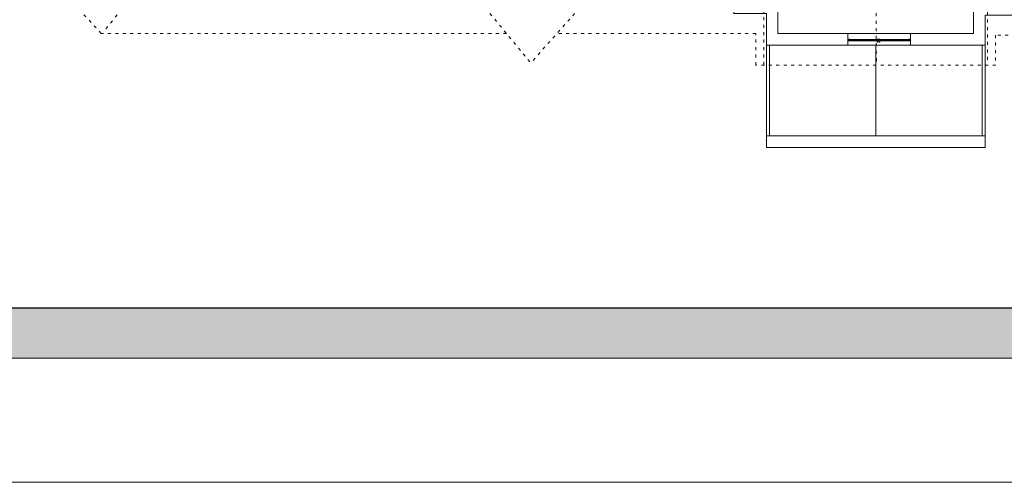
# Model space of a CAD drawing. Header units: millimetres. Extents: x -221 to 149158, y -114258 to 0.
# Tile 125 of 219: x 110172 to 114131, y -68005 to -66144. Entities that reach past the tile are written whole.
import ezdxf

# ---------------------------------------------------------------- set-up
doc = ezdxf.new("R2010")
doc.units = ezdxf.units.MM
doc.linetypes.add('ACAD_ISO03W100', pattern=[30, 12, -18])
doc.layers.get('0').update_dxf_attribs({"lineweight": 0})
for name, color, linetype, lineweight in [('A-opisram.ART', 250, 'Continuous', 0), ('stolarka_arch', 250, 'Continuous', 5), ('ściana pro..KF', 222, 'Continuous', 30), ('ściany ist..KF', 61, 'Continuous', 5)]:
    doc.layers.add(name, color=color, linetype=linetype, lineweight=lineweight)
doc.layers.add('A-pomocram.ART', color=254, linetype='Continuous', lineweight=0, plot=False)
doc.layers.add('A-wymram.ART', color=10, linetype='Continuous', lineweight=5, plot=False)
doc.layers.add('A-przekrycieram.ART', color=7, linetype='Continuous', lineweight=0, true_color=0xffffff)
doc.styles.add('ARCH', font='segoeuil.ttf')
doc.dimstyles.new('RAMKA', dxfattribs={"dimscale": 20, "dimtxt": 4, "dimasz": 3, "dimexe": 5, "dimexo": 3, "dimgap": 1, "dimtad": 1, "dimdec": 1, "dimlfac": 0.01, "dimtxsty": 'ARCH', "dimblk": 'ARCHTICK', "dimcen": 0, "dimclrd": 256, "dimclre": 256, "dimclrt": 256, "dimadec": 0, "dimazin": 0, "dimtfac": 1, "dimtdec": 1, "dimtofl": 0, "dimtmove": 1, "dimatfit": 3, "dimfxl": 10, "dimfxlon": 1, "dimlwd": 0, "dimlwe": 0, "dimarcsym": 0})

# ---------------------------------------------------------------- blocks, each defined once
blk = doc.blocks.new('_ArchTick')
at = {"color": 0, "linetype": 'ByBlock', "const_width": 0.15}
blk.add_lwpolyline([(-0.5, -0.5), (0.5, 0.5)], dxfattribs=at)
blk = doc.blocks.new('*D1638')
at = {"layer": 'A-wymram.ART', "linetype": 'Continuous', "lineweight": 0, "transparency": 16777216}
for p, q in [((0, -60), (0, -350)), ((5940, -60), (5940, -350)), ((5940, -250), (0, -250))]:
    blk.add_line(p, q, dxfattribs=at)
at = {"layer": 'Defpoints', "color": 0, "lineweight": 40, "transparency": 16777216}
for p in [(0, 0), (5940, 0), (0, -250)]:
    blk.add_point(p, dxfattribs=at)
at = {"layer": 'A-wymram.ART', "lineweight": 0, "transparency": 16777216, "xscale": 60, "yscale": 60, "zscale": 60, "rotation": 180}
blk.add_blockref('_ArchTick', (0, -250), dxfattribs=at)
at = {"layer": 'A-wymram.ART', "lineweight": 0, "transparency": 16777216, "xscale": 60, "yscale": 60, "zscale": 60}
blk.add_blockref('_ArchTick', (5940, -250), dxfattribs=at)
at = {"layer": 'A-wymram.ART', "transparency": 16777216, "insert": (2970, -182.4), "char_height": 80, "attachment_point": 5, "style": 'ARCH'}
blk.add_mtext('59,4', dxfattribs=at)
blk = doc.blocks.new('*U640')
at = {"layer": 'stolarka_arch', "lineweight": 0}
blk.add_lwpolyline([(0, 0), (251, 0), (251, -46.8), (0, -46.8)], close=True, dxfattribs=at)
at = {"layer": 'stolarka_arch'}
for points in [[(0, -22), (6, -22), (6, -23), (3, -23), (3, -28), (0, -28)], [(3, -23), (8, -23), (8, -29), (2, -29), (2, -28), (3, -28)], [(8, -26), (121.3, -26), (121.3, -23), (8, -23)], [(8, -26), (121.3, -26), (121.3, -29), (8, -29)], [(126.3, -23), (121.3, -23), (121.3, -29), (127.3, -29), (127.3, -28), (126.3, -28)], [(126.3, -30), (122.3, -30), (122.3, -29), (126.3, -29)], [(123.3, -22), (133.3, -22), (133.3, -23), (130.3, -23), (130.3, -28), (126.3, -28), (126.3, -23), (123.3, -23)], [(125.3, -35), (123.3, -35), (123.3, -30), (125.3, -30)], [(130.3, -23), (135.3, -23), (135.3, -29), (129.3, -29), (129.3, -28), (130.3, -28)], [(134.3, -30), (130.3, -30), (130.3, -29), (134.3, -29)], [(133.3, -35), (131.3, -35), (131.3, -30), (133.3, -30)], [(243, -26), (135.3, -26), (135.3, -23), (243, -23)], [(243, -26), (135.3, -26), (135.3, -29), (243, -29)], [(248, -23), (243, -23), (243, -29), (249, -29), (249, -28), (248, -28)], [(251, -22), (245, -22), (245, -23), (248, -23), (248, -28), (251, -28)]]:
    blk.add_lwpolyline(points, close=True, dxfattribs=at)
blk = doc.blocks.new('*U1674')
at = {"layer": 'A-przekrycieram.ART'}
h = blk.add_hatch(color=256, dxfattribs=at)
h.dxf.hatch_style = 1
h.paths.add_polyline_path([(0, 4200), (5940, 4200), (5940, 0), (0, 0)])
h.paths.add_polyline_path([(200, 4100), (5840, 4100), (5840, 100), (200, 100)], flags=16)
at = {"layer": 'A-opisram.ART', "lineweight": 30}
blk.add_lwpolyline([(200, 4100), (5840, 4100), (5840, 100), (200, 100)], close=True, dxfattribs=at)
at = {"layer": 'A-pomocram.ART'}
blk.add_lwpolyline([(0, 4200), (5940, 4200), (5940, 0), (0, 0)], close=True, dxfattribs=at)
at = {"layer": 'A-wymram.ART'}
dim = blk.add_linear_dim(base=(0, -250), p1=(5940, 0), p2=(0, 0), dimstyle='RAMKA', dxfattribs=at)
dim.commit()
dim.dimension.update_dxf_attribs({"geometry": '*D1638', "text_midpoint": (2970, -182.41)})

msp = doc.modelspace()

# ---------------------------------------------------------------- linework, layer by layer
at = {"linetype": 'ACAD_ISO03W100'}
for p, q in [((110519.3, -66181.29), (111279.9, -65213.27)), ((113614.05, -65548.29), (113616.7, -66324.48)), ((112063.18, -66119.05), (112227.18, -66318.09)), ((112403.65, -66119.05), (112227.18, -66318.09))]:
    msp.add_line(p, q, dxfattribs=at)
for points in [[(112129.04, -66198.99), (110500.05, -66199.05), (110267.63, -65948.78), (110267.63, -65414.99), (110347.63, -65414.99), (110347.63, -64997.99), (110267.63, -64997.99), (110267.63, -62604.99), (111453.63, -62604.99), (111453.63, -64213.99), (114716.51, -64213.99), (114716.51, -62604.99)], [(113164.05, -66326.03), (113164.05, -65903.49), (113614.05, -65548.29), (114064.05, -65903.49), (114064.05, -66322.96)], [(114866.47, -66206), (114095.9, -66206), (114096.33, -66326.27), (113131.62, -66326.27), (113131.62, -66198.95), (112332.79, -66198.98)]]:
    msp.add_lwpolyline(points, dxfattribs=at)
at = {"layer": 'ściana pro..KF', "color": 252, "lineweight": 9, "true_color": 0x969696}
msp.add_line((113614.05, -66611.08), (113613.97, -66246), dxfattribs=at)
for points in [[(113174.55, -66246), (113174.55, -66658.08), (114053.55, -66658.08), (114053.55, -66246)], [(113174.55, -66246), (113174.55, -66611.08), (114053.55, -66611.08), (114053.55, -66246)], [(113174.55, -66246), (113186.55, -66246), (113186.55, -66611.08), (113174.55, -66611.08), (113174.55, -66246)], [(114041.55, -66246.05), (114053.55, -66246.05), (114053.55, -66611.13), (114041.55, -66611.13), (114041.55, -66246.05)]]:
    msp.add_lwpolyline(points, dxfattribs=at)
at = {"layer": 'ściany ist..KF', "linetype": 'ByBlock'}
for points in [[(113091.47, -65215), (113091.51, -65230), (113144.55, -65230), (113144.55, -66072.94), (113043.05, -66072.94), (113043.05, -66118.94), (113174.55, -66118.94), (113174.55, -66246), (113502.42, -66246), (113502.42, -66200), (113220.55, -66200), (113220.55, -66073.05), (113174.55, -66073), (113174.55, -65230), (113832.46, -65230), (113832.46, -65215), (113091.51, -65214.99)], [(113753.42, -66200), (113753.42, -66246), (114053.55, -66246), (114053.55, -66126), (114185.05, -66126), (114185.05, -66080), (114083.65, -66080), (114083.93, -65229.94), (114248.51, -65229.99), (114248.51, -65215), (113922.46, -65215), (113922.46, -65229.89), (114053.55, -65229.64), (114053.55, -66079.94), (114007.55, -66080), (114007.55, -66200), (113753.42, -66199.22)]]:
    msp.add_lwpolyline(points, dxfattribs=at)

# ---------------------------------------------------------------- block references
at = {"xscale": 2, "yscale": 2, "zscale": 2}
msp.add_blockref('*U1674', (108660.19, -67505.02), dxfattribs=at)
at = {"layer": 'stolarka_arch', "xscale": -1}
msp.add_blockref('*U640', (113753.42, -66200), dxfattribs=at)

doc.saveas('drawing.dxf')
